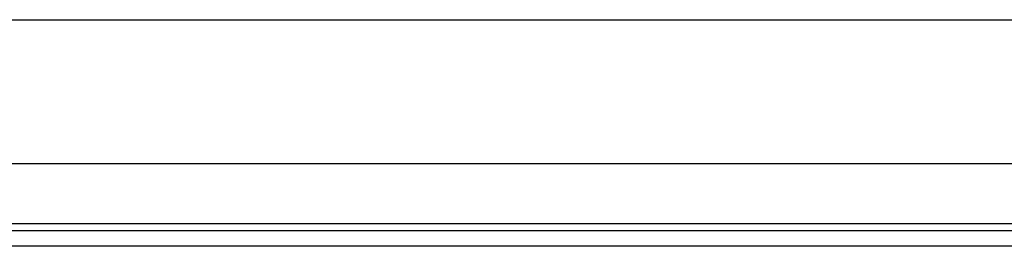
# Model space of a CAD drawing. Header units: inches. Extents: x 17 to 570, y 51 to 268.
# Tile 148 of 256: x 108.5 to 112.775, y 147.365 to 148.348. Entities that reach past the tile are written whole.
import ezdxf

# ---------------------------------------------------------------- set-up
doc = ezdxf.new("R2010")
doc.units = ezdxf.units.IN
doc.header["$MEASUREMENT"] = 0
doc.layers.add('Visible Edges(ANSI)', color=7, linetype='Continuous', lineweight=25)
doc.layers.add('Visible Tangent Edges(ANSI)', color=7, linetype='Continuous', lineweight=25)

msp = doc.modelspace()

# ---------------------------------------------------------------- linework, layer by layer
at = {"layer": 'Visible Edges(ANSI)'}
for p, q in [((78.0055, 148.3481), (135.9415, 148.3481)), ((114.2691, 147.7231), (99.678, 147.7231)), ((100.016, 147.4331), (113.931, 147.4331)), ((113.931, 147.3651), (100.016, 147.3651))]:
    msp.add_line(p, q, dxfattribs=at)
at = {"layer": 'Visible Tangent Edges(ANSI)'}
msp.add_line((99.9496, 147.4641), (113.9975, 147.4641), dxfattribs=at)

doc.saveas('drawing.dxf')
